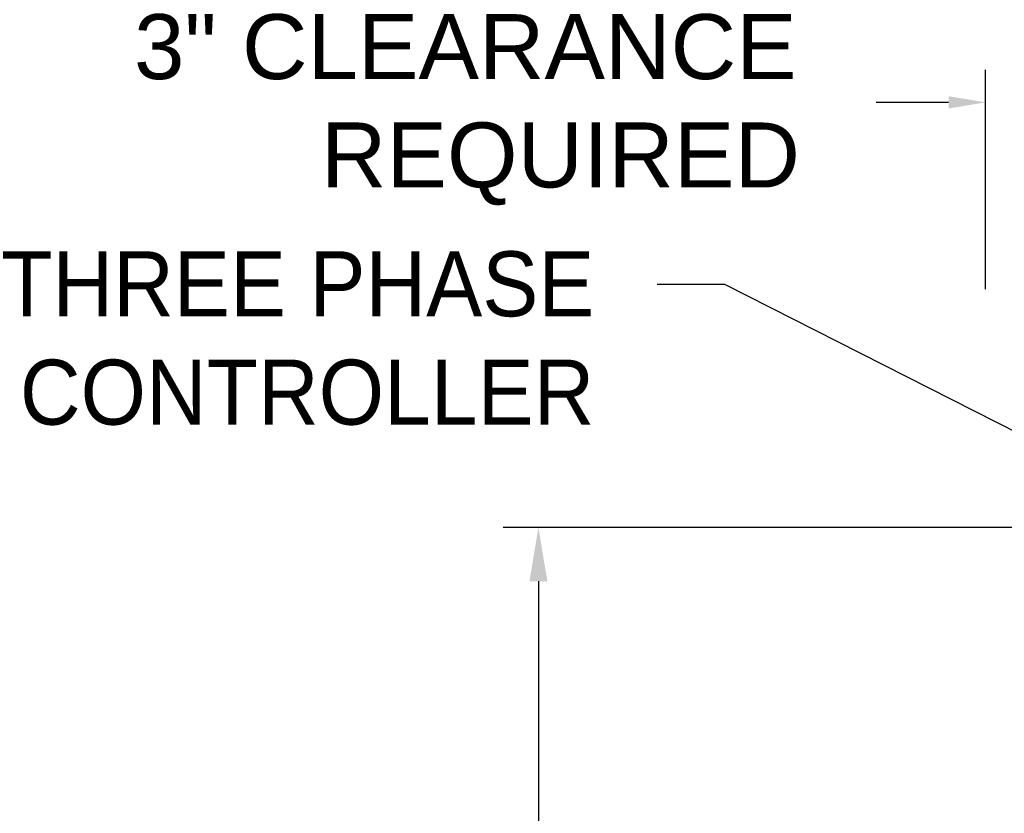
# Model space of a CAD drawing. Header units: inches. Extents: x 144.9 to 238.4, y 214.8 to 247.7.
# Tile 215 of 256: x 175.2 to 176.7, y 241.6 to 242.7. Entities that reach past the tile are written whole.
import ezdxf
from ezdxf import colors
from ezdxf.entities.mleader import LeaderData, LeaderLine
from ezdxf.math import Vec2, Vec3

# ---------------------------------------------------------------- set-up
doc = ezdxf.new("R2010")
doc.units = ezdxf.units.IN
doc.header["$LTSCALE"] = 0.25
doc.header["$MEASUREMENT"] = 0
doc.layers.add('ANNOTATIONS', color=1, linetype='Continuous')
doc.styles.add('ARIAL', font='arial.ttf', dxfattribs={"height": 0.09375})

msp = doc.modelspace()

# ---------------------------------------------------------------- linework, layer by layer
at = {"layer": 'ANNOTATIONS'}
for p, q in [((176.6352, 242.35244), (176.6352, 242.66913)), ((176.58206, 242.622), (176.47745, 242.622)), ((176.99003, 242.0088), (175.93908, 242.0088)), ((175.99017, 241.93114), (175.99017, 241.13072))]:
    msp.add_line(p, q, dxfattribs=at)
for points in [[(176.58206, 242.63086), (176.58206, 242.61315), (176.6352, 242.622)], [(176.00312, 241.93114), (175.97723, 241.93114), (175.99017, 242.0088)]]:
    msp.add_solid(points, dxfattribs=at)

# ---------------------------------------------------------------- texts
at = {"layer": 'ANNOTATIONS', "insert": (175.24962, 242.61139), "char_height": 0.09375, "width": 1.1007578, "attachment_point": 4, "style": 'ARIAL'}
msp.add_mtext('\\pi0.15699;3" CLEARANCE \\P\\pi0.42673;REQUIRED', dxfattribs=at)

# ---------------------------------------------------------------- leaders
at = {"layer": 'ANNOTATIONS'}
ml = msp.add_multileader_mtext('Standard', dxfattribs=at)
ml.set_content('THREE PHASE\\PCONTROLLER', color=256, style='ARIAL')
ml.set_leader_properties()
ml.build(insert=Vec2(0, 0))
ml.multileader.update_dxf_attribs({"dogleg_length": 0.36, "arrow_head_size": 0.09375})
ctx = ml.context
ctx.base_point, ctx.char_height, ctx.arrow_head_size, ctx.landing_gap_size, ctx.plane_origin = Vec3(175.06718, 242.35935), 0.09375, 0.09375, 0.09, Vec3(177.24328, 242.06237)
ctx.text_align_type = 2
notes = []
notes.append((ctx, [(0, (1, 1, 0), (176.25929, 242.35935), (-1, 0), 0.09796, [(0, [(176.7687, 242.10109)], 0, [])])]))
ctx.mtext.insert, ctx.mtext.alignment, ctx.mtext.flow_direction = Vec3(176.07134, 242.40702), 3, 5
for ctx, leaders in notes:
    for number, flags, end, landing, length, lines in leaders:
        leader = LeaderData()
        leader.index, (leader.has_last_leader_line, leader.has_dogleg_vector, leader.attachment_direction) = number, flags
        leader.last_leader_point, leader.dogleg_vector, leader.dogleg_length = Vec3(end), Vec3(landing), length
        for number, points, colour, breaks in lines:
            line = LeaderLine()
            line.index, line.vertices, line.color, line.breaks = number, Vec3.list(points), colors.encode_raw_color(colour), breaks
            leader.lines.append(line)
        ctx.leaders.append(leader)

doc.saveas('drawing.dxf')
